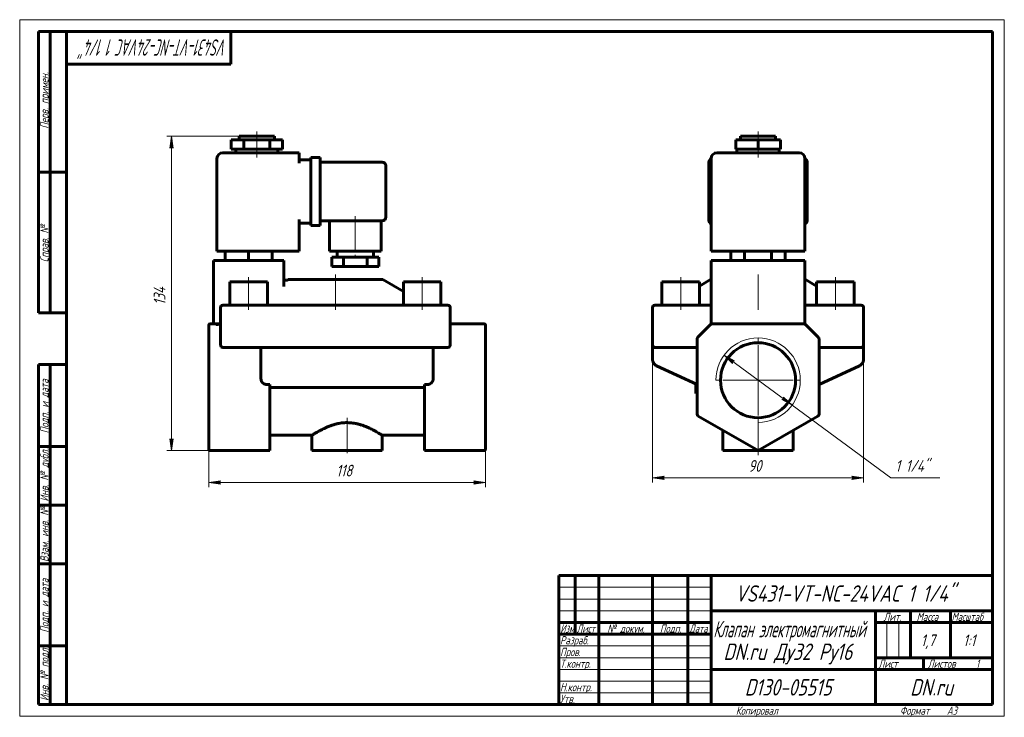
# Model space of a CAD drawing. Header units: millimetres. Extents: x 0 to 420, y 0 to 297.
import ezdxf

# ---------------------------------------------------------------- set-up
doc = ezdxf.new("R2010")
doc.units = ezdxf.units.MM
for name, pattern in [('K5LT_AXLED', [19.5, 15, -1.5, 1.5, -1.5]), ('K5LT_BASIC', [0]), ('K5LT_THIN', [0])]:
    doc.linetypes.add(name, pattern=pattern)
doc.layers.add('Системный слой', color=7, linetype='Continuous')
doc.layers.add('Системный слой (1)', color=251, linetype='Continuous', true_color=0x6c6c6c)
doc.styles.add('KDIMTEXTSTYLE', font='GOST_AU.SHX', dxfattribs={"width": 0.96, "oblique": 15, "height": 5})
doc.styles.add('KTEXTSTYLE', font='GOST_AU.SHX', dxfattribs={"width": 0.96, "height": 5})
doc.dimstyles.new('KDIMSTYLE (1.00)', dxfattribs={"dimtxt": 5, "dimasz": 1, "dimexe": 2, "dimexo": 0, "dimgap": 1, "dimtad": 1, "dimtxsty": 'KDIMTEXTSTYLE', "dimsah": 1, "dimcen": 0, "dimdle": 1, "dimadec": 0, "dimazin": 0, "dimtfac": 0.667, "dimtmove": 0, "dimatfit": 3, "dimfxl": 1, "dimtvp": 1, "dimtolj": 1, "dimtzin": 0, "dimarcsym": 0})

# ---------------------------------------------------------------- blocks, each defined once
blk = doc.blocks.new('U0')
at = {"layer": 'Системный слой (1)', "color": 150, "linetype": 'K5LT_BASIC', "lineweight": 60, "true_color": 0x0080ff}
for q in [(340.96, 141.42), (358.23, 149.48), (358.23, 149.48)]:
    blk.add_line((358.23, 149.48), q, dxfattribs=at)
blk = doc.blocks.new('D0')
at = {"layer": 'Системный слой (1)'}
for points in [[(274.46, 101.68), (274.96, 102.33), (269.96, 101.68), (274.96, 101.02)], [(359.96, 101.68), (354.96, 102.33), (355.46, 101.68), (354.96, 101.02)]]:
    blk.add_hatch(color=7, dxfattribs=at).paths.add_polyline_path(points)
at = {"layer": 'Системный слой (1)', "color": 7, "linetype": 'K5LT_THIN', "lineweight": 18}
for p, q in [((269.96, 164.19), (269.96, 99.68)), ((359.96, 166.3), (359.96, 99.68)), ((269.96, 101.68), (274.96, 102.33)), ((274.96, 101.02), (269.96, 101.68)), ((274.96, 102.33), (274.46, 101.68)), ((274.46, 101.68), (274.96, 101.02)), ((355.46, 101.68), (354.96, 102.33)), ((354.96, 102.33), (359.96, 101.68)), ((359.96, 101.68), (354.96, 101.02)), ((354.96, 101.02), (355.46, 101.68))]:
    blk.add_line(p, q, dxfattribs=at)
blk.add_wipeout([(310.87, 102.68), (310.87, 110.06), (318.72, 110.06), (318.72, 102.68)]).dxf.layer = 'Системный слой (1)'
blk.add_line((269.96, 101.68), (359.96, 101.68), dxfattribs=at)
at = {"layer": 'Системный слой (1)', "color": 7, "insert": (310.87, 109.26), "char_height": 5, "attachment_point": 1, "style": 'KTEXTSTYLE'}
blk.add_mtext('\\H5.0;\\W1.000;\\Q15;\\Q15;\\W0.965;90', dxfattribs=at)
blk = doc.blocks.new('KDIMARROW_01')
at = {"layer": 'Системный слой'}
blk.add_hatch(color=0, dxfattribs=at).paths.add_polyline_path([(-5, -0.66), (0, 0), (-5, 0.66), (-4.5, 0)])
at = {"layer": 'Системный слой', "color": 0, "linetype": 'K5LT_THIN', "lineweight": 18}
for p, q in [((-4.5, 0), (-5, 0.66)), ((-5, 0.66), (0, 0)), ((0, 0), (-5, -0.66)), ((-5, -0.66), (-4.5, 0))]:
    blk.add_line(p, q, dxfattribs=at)
at = {"layer": 'Системный слой (1)', "color": 0, "linetype": 'K5LT_THIN', "lineweight": 18}
blk.add_line((80.65, 143.3), (79.65, 143.3), dxfattribs=at)
blk = doc.blocks.new('D1')
at = {"layer": 'Системный слой (1)'}
for points in [[(304.88, 151.53), (300.46, 153.97), (304.1, 150.47), (304.08, 151.3)], [(329.46, 132.64), (325.82, 136.13), (325.83, 135.3), (325.04, 135.07)]]:
    blk.add_hatch(color=7, dxfattribs=at).paths.add_polyline_path(points)
at = {"layer": 'Системный слой (1)', "color": 7, "linetype": 'K5LT_THIN', "lineweight": 18}
for p, q in [((300.46, 153.97), (304.88, 151.53)), ((304.1, 150.47), (300.46, 153.97)), ((300.46, 153.97), (329.46, 132.64)), ((304.88, 151.53), (304.08, 151.3)), ((304.08, 151.3), (304.1, 150.47)), ((325.04, 135.07), (325.83, 135.3)), ((329.46, 132.64), (325.04, 135.07)), ((325.83, 135.3), (325.82, 136.13)), ((325.82, 136.13), (329.46, 132.64))]:
    blk.add_line(p, q, dxfattribs=at)
blk.add_wipeout([(373.55, 102.68), (373.55, 110.06), (389.78, 110.06), (389.78, 102.68)]).dxf.layer = 'Системный слой (1)'
for p, q in [((329.46, 132.64), (371.55, 101.68)), ((371.55, 101.68), (392.45, 101.68))]:
    blk.add_line(p, q, dxfattribs=at)
at = {"layer": 'Системный слой (1)', "color": 7, "insert": (373.55, 109.26), "char_height": 5, "attachment_point": 1, "style": 'KTEXTSTYLE'}
blk.add_mtext('\\H5.0;\\W1.000;\\Q15;\\Q15;\\W0.965;1 1/4"', dxfattribs=at)
blk = doc.blocks.new('U1')
at = {"layer": 'Системный слой (1)', "color": 30, "linetype": 'K5LT_AXLED', "lineweight": 18, "true_color": 0xff8000}
for q in [(314.96, 161.3), (296.96, 143.3), (332.96, 143.3), (314.96, 125.3)]:
    blk.add_line((314.96, 143.3), q, dxfattribs=at)
blk = doc.blocks.new('U2')
at = {"layer": 'Системный слой (1)', "color": 150, "linetype": 'K5LT_BASIC', "lineweight": 60, "true_color": 0x0080ff}
for p, q in [((106.65, 119.8), (124.65, 119.8)), ((154.65, 119.8), (172.65, 119.8))]:
    blk.add_line(p, q, dxfattribs=at)
blk = doc.blocks.new('D2')
at = {"layer": 'Системный слой (1)'}
for points in [[(80.65, 99.68), (85.65, 100.33), (85.15, 99.68), (85.65, 99.02)], [(193.65, 99.02), (198.65, 99.68), (193.65, 100.33), (194.15, 99.68)]]:
    blk.add_hatch(color=7, dxfattribs=at).paths.add_polyline_path(points)
at = {"layer": 'Системный слой (1)', "color": 7, "linetype": 'K5LT_THIN', "lineweight": 18}
for p, q in [((80.65, 143.3), (80.65, 97.68)), ((198.65, 141.89), (198.65, 97.68)), ((80.65, 99.68), (85.65, 100.33)), ((85.65, 99.02), (80.65, 99.68)), ((85.65, 100.33), (85.15, 99.68)), ((85.15, 99.68), (85.65, 99.02)), ((194.15, 99.68), (193.65, 100.33)), ((193.65, 100.33), (198.65, 99.68)), ((198.65, 99.68), (193.65, 99.02)), ((193.65, 99.02), (194.15, 99.68))]:
    blk.add_line(p, q, dxfattribs=at)
blk.add_wipeout([(135.04, 100.68), (135.04, 108.06), (143.9, 108.06), (143.9, 100.68)]).dxf.layer = 'Системный слой (1)'
blk.add_line((198.65, 99.68), (80.65, 99.68), dxfattribs=at)
at = {"layer": 'Системный слой (1)', "color": 7, "insert": (135.04, 107.26), "char_height": 5, "attachment_point": 1, "style": 'KTEXTSTYLE'}
blk.add_mtext('\\H5.0;\\W1.000;\\Q15;\\Q15;\\W0.965;118', dxfattribs=at)
blk = doc.blocks.new('D3')
at = {"layer": 'Системный слой (1)'}
for points in [[(65.42, 242.3), (64.76, 247.3), (64.1, 242.3), (64.76, 242.8)], [(64.76, 113.3), (65.42, 118.3), (64.76, 117.8), (64.1, 118.3)]]:
    blk.add_hatch(color=7, dxfattribs=at).paths.add_polyline_path(points)
at = {"layer": 'Системный слой (1)', "color": 7, "linetype": 'K5LT_THIN', "lineweight": 18}
for p, q in [((93.65, 247.3), (62.76, 247.3)), ((64.1, 242.3), (64.76, 247.3)), ((64.76, 247.3), (65.42, 242.3)), ((64.76, 242.8), (64.1, 242.3)), ((65.42, 242.3), (64.76, 242.8)), ((64.76, 113.3), (64.1, 118.3)), ((64.1, 118.3), (64.76, 117.8)), ((64.76, 117.8), (65.42, 118.3)), ((65.42, 118.3), (64.76, 113.3)), ((81.15, 113.3), (62.76, 113.3))]:
    blk.add_line(p, q, dxfattribs=at)
blk.add_wipeout([(63.76, 175.36), (56.38, 175.36), (56.38, 184.85), (63.76, 184.85)]).dxf.layer = 'Системный слой (1)'
blk.add_line((64.76, 113.3), (64.76, 247.3), dxfattribs=at)
at = {"layer": 'Системный слой (1)', "color": 7, "insert": (57.17, 175.36), "char_height": 5, "attachment_point": 1, "rotation": 90, "style": 'KTEXTSTYLE'}
blk.add_mtext('\\H5.0;\\W1.000;\\Q15;\\Q15;\\W0.965;134', dxfattribs=at)
blk = doc.blocks.new('U3')
at = {"color": 7, "linetype": 'K5LT_THIN', "lineweight": 18}
for p, q in [((0, 0), (0, 297)), ((0, 297), (420, 297)), ((420, 297), (420, 0)), ((230, 55), (295, 55)), ((230, 50), (295, 50)), ((230, 45), (295, 45)), ((369.96, 25), (369.96, 40)), ((374.98, 25), (374.98, 40)), ((230, 30), (295, 30)), ((230, 25), (295, 25)), ((230, 20), (295, 20)), ((230, 15), (295, 15)), ((230, 10), (295, 10)), ((420, 0), (0, 0))]:
    blk.add_line(p, q, dxfattribs=at)
at = {"color": 150, "linetype": 'K5LT_BASIC', "lineweight": 60, "true_color": 0x0080ff}
for p, q in [((8, 172), (8, 292)), ((20, 292), (8, 292)), ((13, 172), (13, 292)), ((20, 5), (20, 292)), ((20, 292), (415, 292)), ((90, 292), (90, 278)), ((415, 292), (415, 5)), ((90, 278), (20, 278)), ((20, 232), (8, 232)), ((20, 172), (8, 172)), ((8, 5), (8, 150)), ((20, 150), (8, 150)), ((13, 5), (13, 150)), ((20, 115), (8, 115)), ((20, 90), (8, 90)), ((20, 65), (8, 65)), ((230, 60), (415, 60)), ((230, 5), (230, 60)), ((237, 35), (237, 60)), ((247, 5), (247, 60)), ((270, 5), (270, 60)), ((285, 5), (285, 60)), ((295, 5), (295, 60)), ((295, 45), (415, 45)), ((365, 5), (365, 45)), ((380, 25), (380, 45)), ((397, 25), (397, 45)), ((230, 40), (295, 40)), ((365, 40), (380, 40)), ((380, 40), (415, 40)), ((230, 35), (295, 35)), ((20, 30), (8, 30)), ((365, 25), (415, 25)), ((385.57, 20), (385.57, 25)), ((295, 20), (365, 20)), ((365, 20), (415, 20)), ((20, 5), (8, 5)), ((415, 5), (20, 5))]:
    blk.add_line(p, q, dxfattribs=at)
at = {"color": 7, "attachment_point": 1, "style": 'KTEXTSTYLE'}
for s, insert, char_height, rotation in [('\\H5.0;\\W1.000;\\Q15;\\Q15;\\W0.639;\\H7.00;VS431-VT-NC-24VAC 1 1/4"', (88.57, 281.64), 7, 180), ('\\H5.0;\\W1.000;\\Q15;\\Q15;\\W0.965;\\H3.50;Перв. примен.', (8.82, 250.52), 3.5, 90), ('\\H5.0;\\W1.000;\\Q15;\\Q15;\\W0.965;\\H3.50;Справ. №', (8.82, 193.63), 3.5, 90), ('\\H5.0;\\W1.000;\\Q15;\\Q15;\\W0.965;\\H3.50;Подп. и дата', (8.82, 120.66), 3.5, 90), ('\\H5.0;\\W1.000;\\Q15;\\Q15;\\W0.965;\\H3.50;Инв. № дубл.', (8.82, 91.57), 3.5, 90), ('\\H5.0;\\W1.000;\\Q15;\\Q15;\\W0.965;\\H3.50;Взам. инв. №', (8.82, 65.8), 3.5, 90), ('\\H5.0;\\W1.000;\\Q15;\\Q15;\\W0.965;\\H3.50;Подп. и дата', (8.82, 35.66), 3.5, 90), ('\\H5.0;\\W1.000;\\Q15;\\Q15;\\W0.965;\\H3.50;Инв. № подл.', (8.82, 6.57), 3.5, 90)]:
    blk.add_mtext(s, dxfattribs=dict(at, insert=insert, char_height=char_height, rotation=rotation))
for s, insert, char_height in [('\\H5.0;\\W1.000;\\Q15;\\Q15;\\W0.965;\\H7.00;VS431-VT-NC-24VAC 1 1/4"', (305.2, 55.86), 7), ('\\H5.0;\\W1.000;\\Q15;\\Q15;\\W0.965;\\H3.50;Лит.', (368.47, 44.18), 3.5), ('\\H5.0;\\W1.000;\\Q15;\\Q15;\\W0.965;\\H3.50;Масса', (382.58, 44.18), 3.5), ('\\H5.0;\\W1.000;\\Q15;\\Q15;\\W0.930;\\H3.50;Масштаб', (397.52, 44.18), 3.5), ('\\H5.0;\\W1.000;\\Q15;\\Q15;\\W0.784;\\H3.50;Изм.', (230.62, 39.18), 3.5), ('\\H5.0;\\W1.000;\\Q15;\\Q15;\\W0.799;\\H3.50;Лист', (237.61, 39.18), 3.5), ('\\H5.0;\\W1.000;\\Q15;\\Q15;\\W0.965;\\H3.50;№ докум.', (250.63, 39.18), 3.5), ('\\H5.0;\\W1.000;\\Q15;\\Q15;\\W0.965;\\H3.50;Подп.', (273.1, 39.18), 3.5), ('\\H5.0;\\W1.000;\\Q15;\\Q15;\\W0.799;\\H3.50;Дата', (285.61, 39.18), 3.5), ('\\H5.0;\\W1.000;\\Q15;\\Q15;\\W0.672;\\H7.00;Клапан электромагнитный', (295.88, 40.69), 7), ('\\H5.0;\\W1.000;\\Q15;\\Q15;\\W0.965;\\H3.50;Разраб.', (230.5, 34.18), 3.5), ('\\H5.0;\\W1.000;\\Q15;\\Q15;\\W0.965;1,7', (384.42, 34.9), 5), ('\\H5.0;\\W1.000;\\Q15;\\Q15;\\W0.965;{\\c16711680;1:1}', (402.44, 34.9), 5), ('\\H5.0;\\W1.000;\\Q15;\\Q15;\\W0.965;\\H7.00;DN.ru Ду32 Ру16', (300.2, 31.02), 7), ('\\H5.0;\\W1.000;\\Q15;\\Q15;\\W0.965;\\H3.50;Пров.', (230.5, 29.18), 3.5), ('\\H5.0;\\W1.000;\\Q15;\\Q15;\\W0.965;\\H3.50;Т.контр.', (230.5, 24.18), 3.5), ('\\H5.0;\\W1.000;\\Q15;\\Q15;\\W0.965;\\H3.50;Лист', (366.32, 24.18), 3.5), ('\\H5.0;\\W1.000;\\Q15;\\Q15;\\W0.965;\\H3.50;Листов', (387.36, 24.18), 3.5), ('\\H5.0;\\W1.000;\\Q15;\\Q15;\\W0.965;\\H3.50;1', (407.91, 24.18), 3.5), ('\\H5.0;\\W1.000;\\Q15;\\Q15;\\W0.965;\\H3.50;Н.контр.', (230.5, 14.18), 3.5), ('\\H5.0;\\W1.000;\\Q15;\\Q15;\\W0.965;\\H7.00;D130-05515', (309.28, 15.86), 7), ('\\H5.0;\\W1.000;\\Q15;\\Q15;\\W0.965;\\H7.00;DN.ru', (379.84, 15.86), 7), ('\\H5.0;\\W1.000;\\Q15;\\Q15;\\W0.965;\\H3.50;Утв.', (230.5, 9.18), 3.5), ('\\H5.0;\\W1.000;\\Q15;\\Q15;\\W0.965;\\H3.50;Копировал', (305.5, 4.18), 3.5), ('\\H5.0;\\W1.000;\\Q15;\\Q15;\\W0.965;\\H3.50;Формат', (375.5, 4.18), 3.5), ('\\H5.0;\\W1.000;\\Q15;\\Q15;\\W0.965;\\H3.50;A3', (395.5, 4.18), 3.5)]:
    blk.add_mtext(s, dxfattribs=dict(at, insert=insert, char_height=char_height))

msp = doc.modelspace()

# ---------------------------------------------------------------- linework, layer by layer
at = {"layer": 'Системный слой (1)', "color": 30, "linetype": 'K5LT_AXLED', "lineweight": 18, "true_color": 0xff8000}
for p, q in [((101.154, 243.801), (101.154, 249.301)), ((314.958, 243.801), (314.958, 249.301)), ((101.154, 238.301), (101.154, 243.801)), ((314.958, 238.301), (314.958, 243.801)), ((143.154, 213.301), (143.154, 193.801)), ((97.654, 173.301), (97.654, 187.301)), ((134.654, 173.301), (134.654, 188.301)), ((171.654, 173.301), (171.654, 187.301)), ((281.958, 173.301), (281.958, 187.301)), ((314.958, 173.301), (314.958, 188.301)), ((347.958, 173.301), (347.958, 187.301))]:
    msp.add_line(p, q, dxfattribs=at)
at = {"layer": 'Системный слой (1)', "color": 150, "linetype": 'K5LT_BASIC', "lineweight": 60, "true_color": 0x0080ff}
for p, q in [((90.154, 241.801), (90.154, 245.801)), ((90.154, 245.801), (95.654, 245.801)), ((93.654, 245.801), (93.654, 247.301)), ((93.654, 247.301), (108.654, 247.301)), ((95.654, 245.801), (106.654, 245.801)), ((95.654, 241.801), (95.654, 245.801)), ((106.654, 241.801), (106.654, 245.801)), ((106.654, 245.801), (112.154, 245.801)), ((108.654, 245.801), (108.654, 247.301)), ((112.154, 241.801), (112.154, 245.801)), ((305.432, 245.801), (314.958, 245.801)), ((305.432, 241.801), (305.432, 245.801)), ((307.458, 245.801), (307.458, 247.301)), ((307.458, 247.301), (322.458, 247.301)), ((314.958, 241.801), (314.958, 245.801)), ((314.958, 245.801), (324.484, 245.801)), ((322.458, 245.801), (322.458, 247.301)), ((324.484, 241.801), (324.484, 245.801)), ((119.154, 240.301), (86.654, 240.301)), ((90.154, 241.801), (95.654, 241.801)), ((92.154, 240.301), (92.154, 241.801)), ((95.654, 241.801), (106.654, 241.801)), ((106.654, 241.801), (112.154, 241.801)), ((110.154, 240.301), (110.154, 241.801)), ((119.154, 240.301), (119.154, 237.801)), ((332.458, 240.301), (297.458, 240.301)), ((305.432, 241.801), (314.958, 241.801)), ((305.958, 240.301), (305.958, 241.801)), ((314.958, 241.801), (324.484, 241.801)), ((323.958, 240.301), (323.958, 241.801)), ((84.154, 198.301), (84.154, 237.801)), ((119.154, 235.801), (119.154, 237.801)), ((119.154, 237.301), (124.154, 237.301)), ((124.154, 238.301), (128.154, 238.301)), ((124.154, 235.801), (124.154, 238.301)), ((124.154, 235.801), (124.154, 211.801)), ((128.154, 238.301), (128.154, 235.801)), ((128.154, 236.301), (154.654, 236.301)), ((128.154, 235.801), (128.154, 211.801)), ((293.958, 211.801), (293.958, 235.801)), ((294.958, 198.301), (294.958, 237.801)), ((334.958, 198.301), (334.958, 237.801)), ((335.958, 235.801), (335.958, 211.801)), ((156.154, 234.801), (156.154, 212.801)), ((119.154, 198.301), (119.154, 211.801)), ((119.154, 210.301), (124.154, 210.301)), ((124.154, 209.301), (124.154, 211.801)), ((128.154, 211.801), (128.154, 209.301)), ((128.154, 211.301), (154.654, 211.301)), ((132.154, 211.301), (132.154, 198.301)), ((154.154, 211.301), (154.154, 198.301)), ((124.154, 209.301), (128.154, 209.301)), ((86.654, 198.301), (84.154, 198.301)), ((86.654, 198.301), (119.154, 198.301)), ((87.654, 198.301), (87.654, 194.301)), ((97.654, 198.301), (97.654, 194.301)), ((107.654, 198.301), (107.654, 194.301)), ((154.154, 198.301), (132.154, 198.301)), ((135.404, 198.301), (135.404, 195.801)), ((150.904, 198.301), (150.904, 195.801)), ((297.458, 198.301), (294.958, 198.301)), ((297.458, 198.301), (332.458, 198.301)), ((303.411, 198.301), (303.411, 194.301)), ((309.184, 198.301), (309.184, 194.301)), ((320.731, 198.301), (320.731, 194.301)), ((326.505, 198.301), (326.505, 194.301)), ((334.958, 198.301), (332.458, 198.301)), ((82.654, 194.301), (82.654, 167.301)), ((82.654, 194.301), (85.154, 194.301)), ((110.154, 194.301), (85.154, 194.301)), ((110.154, 194.301), (112.654, 194.301)), ((112.654, 194.301), (112.654, 183.22)), ((133.154, 195.801), (133.154, 191.801)), ((138.154, 195.801), (133.154, 195.801)), ((138.154, 195.801), (138.154, 191.801)), ((148.154, 195.801), (138.154, 195.801)), ((153.154, 195.801), (148.154, 195.801)), ((148.154, 195.801), (148.154, 191.801)), ((153.154, 195.801), (153.154, 191.801)), ((294.958, 194.301), (294.958, 167.301)), ((294.958, 194.301), (297.458, 194.301)), ((332.458, 194.301), (297.458, 194.301)), ((332.458, 194.301), (334.958, 194.301)), ((334.958, 194.301), (334.958, 167.301)), ((138.154, 191.801), (133.154, 191.801)), ((148.154, 191.801), (138.154, 191.801)), ((153.154, 191.801), (148.154, 191.801)), ((89.654, 185.301), (105.654, 185.301)), ((89.654, 175.301), (89.654, 185.301)), ((105.654, 175.301), (105.654, 185.301)), ((112.654, 186.878), (112.654, 186.85)), ((114.422, 186.167), (114.154, 186.012)), ((154.386, 186.301), (114.922, 186.301)), ((154.886, 186.167), (163.654, 181.104)), ((163.654, 185.301), (179.654, 185.301)), ((163.654, 175.301), (163.654, 185.301)), ((179.654, 175.301), (179.654, 185.301)), ((273.958, 175.301), (273.958, 185.301)), ((273.958, 185.301), (289.958, 185.301)), ((294.726, 186.167), (289.958, 183.414)), ((289.958, 175.301), (289.958, 185.301)), ((335.19, 186.167), (339.958, 183.414)), ((339.958, 185.301), (355.958, 185.301)), ((339.958, 175.301), (339.958, 185.301)), ((355.958, 175.301), (355.958, 185.301)), ((85.654, 174.301), (85.654, 158.301)), ((86.654, 175.301), (88.654, 175.301)), ((180.654, 175.301), (88.654, 175.301)), ((180.654, 175.301), (182.654, 175.301)), ((183.654, 158.301), (183.654, 174.301)), ((269.958, 174.301), (269.958, 158.301)), ((270.958, 175.301), (272.958, 175.301)), ((272.958, 175.301), (294.958, 175.301)), ((334.958, 175.301), (356.958, 175.301)), ((356.958, 175.301), (358.958, 175.301)), ((359.958, 174.301), (359.958, 158.301)), ((80.654, 166.654), (80.654, 166.801)), ((80.654, 161.24), (80.654, 166.654)), ((83.776, 167.301), (81.154, 167.301)), ((85.154, 167.301), (83.776, 167.301)), ((85.154, 167.301), (85.654, 167.301)), ((183.654, 167.301), (198.154, 167.301)), ((198.654, 166.801), (198.654, 166.654)), ((198.654, 161.24), (198.654, 166.654)), ((294.665, 167.008), (289.251, 161.593)), ((294.958, 167.301), (294.665, 167.008)), ((294.958, 167.301), (295.372, 167.301)), ((334.544, 167.301), (295.372, 167.301)), ((334.958, 167.301), (334.544, 167.301)), ((334.958, 167.301), (335.251, 167.008)), ((340.665, 161.593), (335.251, 167.008)), ((80.654, 160.886), (80.654, 161.24)), ((80.654, 128.889), (80.654, 160.886)), ((198.654, 161.24), (198.654, 160.886)), ((198.654, 128.889), (198.654, 160.886)), ((288.958, 160.886), (288.958, 128.889)), ((340.958, 128.889), (340.958, 160.886)), ((88.654, 157.301), (86.654, 157.301)), ((88.654, 157.301), (130.22, 157.301)), ((102.925, 157.301), (102.925, 143.926)), ((130.22, 157.301), (139.654, 157.301)), ((139.654, 157.301), (149.088, 157.301)), ((149.088, 157.301), (180.654, 157.301)), ((176.382, 157.301), (176.382, 143.926)), ((182.654, 157.301), (180.654, 157.301)), ((269.958, 158.301), (269.958, 157.301)), ((269.958, 158.301), (269.958, 157.423)), ((269.958, 157.544), (269.958, 157.845)), ((270.958, 157.301), (269.958, 157.301)), ((269.958, 157.301), (269.958, 152.196)), ((269.958, 157.301), (269.958, 157.301)), ((272.958, 157.301), (270.958, 157.301)), ((272.958, 157.301), (288.958, 157.301)), ((340.958, 157.301), (356.958, 157.301)), ((358.958, 157.301), (356.958, 157.301)), ((358.958, 157.301), (359.958, 157.301)), ((359.958, 158.301), (359.958, 157.301)), ((359.958, 158.301), (359.958, 157.423)), ((359.958, 157.543), (359.958, 157.546)), ((359.958, 157.301), (359.958, 157.301)), ((359.958, 157.301), (359.958, 152.196)), ((288.958, 141.425), (271.69, 149.477)), ((271.69, 149.477), (288.958, 141.425)), ((358.226, 149.477), (340.958, 141.425)), ((105.708, 141.425), (106.654, 141.425)), ((106.654, 128.889), (106.654, 141.425)), ((106.654, 140.161), (172.654, 140.161)), ((172.654, 128.889), (172.654, 141.425)), ((173.6, 141.425), (172.654, 141.425)), ((288.958, 141.425), (288.385, 141.692)), ((288.537, 141.621), (288.458, 141.621)), ((288.458, 139.621), (288.458, 141.621)), ((288.958, 139.621), (288.458, 139.621)), ((288.458, 137.621), (288.458, 139.621)), ((340.958, 141.425), (341.531, 141.692)), ((288.958, 137.621), (288.458, 137.621)), ((80.654, 128.456), (80.654, 128.889)), ((80.654, 113.878), (80.654, 128.456)), ((106.654, 128.889), (106.654, 128.023)), ((106.654, 113.301), (106.654, 128.023)), ((172.654, 128.023), (172.654, 128.889)), ((172.654, 113.301), (172.654, 128.023)), ((198.654, 128.889), (198.654, 128.456)), ((198.654, 113.878), (198.654, 128.456)), ((289.458, 128.023), (314.958, 113.301)), ((314.958, 113.301), (340.458, 128.023)), ((299.958, 121.961), (299.958, 113.301)), ((329.958, 121.961), (329.958, 113.301)), ((124.654, 119.801), (124.654, 113.301)), ((154.654, 119.801), (154.654, 113.301)), ((314.958, 113.301), (314.958, 113.878)), ((106.654, 113.301), (81.154, 113.301)), ((154.654, 113.301), (124.654, 113.301)), ((172.654, 113.301), (198.154, 113.301)), ((329.958, 113.301), (299.958, 113.301))]:
    msp.add_line(p, q, dxfattribs=at)
msp.add_circle((314.958, 143.301), 16, dxfattribs=at)
for centre, radius, start, end in [((86.654, 237.801), 2.5, 90, 180), ((297.458, 237.801), 2.5, 90, 180), ((332.458, 237.801), 2.5, 0, 90), ((154.654, 234.801), 1.5, 0, 90), ((296.458, 235.801), 2.5, 126.8699, 180), ((333.458, 235.801), 2.5, 0, 53.1301), ((154.654, 212.801), 1.5, 270, 0), ((296.458, 211.801), 2.5, 180, 233.1301), ((333.458, 211.801), 2.5, 306.8699, 0), ((114.922, 185.301), 1, 90, 120), ((154.386, 185.301), 1, 60, 90), ((295.226, 185.301), 1, 105.54227, 120), ((334.69, 185.301), 1, 60, 74.45773), ((86.654, 174.301), 1, 90, 180), ((182.654, 174.301), 1, 0, 90), ((270.958, 174.301), 1, 90, 180), ((358.958, 174.301), 1, 0, 90), ((81.154, 166.801), 0.5, 90, 180), ((198.154, 166.801), 0.5, 0, 90), ((295.372, 166.301), 1, 90, 135), ((334.544, 166.301), 1, 45, 90), ((289.958, 160.886), 1, 135, 180), ((339.958, 160.886), 1, 0, 45), ((86.654, 158.301), 1, 180, 270), ((182.654, 158.301), 1, 270, 0), ((270.958, 158.301), 1, 180, 270), ((358.958, 158.301), 1, 270, 0), ((289.958, 128.889), 1, 180, 240), ((339.958, 128.889), 1, 300, 0)]:
    msp.add_arc(centre, radius, start, end, dxfattribs=at)
at = {"layer": 'Системный слой (1)', "color": 7, "linetype": 'K5LT_THIN', "lineweight": 18}
msp.add_arc((314.958, 143.301), 18, 270, 180, dxfattribs=at)
at = {"layer": 'Системный слой (1)', "color": 150, "linetype": 'K5LT_BASIC', "lineweight": 60, "true_color": 0x0080ff}
for points, knots in [([(114.154, 186.012), (114.117, 185.991), (114.078, 185.971), (113.998, 185.938), (113.957, 185.924), (113.87, 185.901), (113.825, 185.892), (113.734, 185.88), (113.687, 185.877), (113.592, 185.879), (113.545, 185.883), (113.449, 185.898), (113.401, 185.909), (113.308, 185.938), (113.262, 185.957), (113.173, 186), (113.13, 186.025), (113.048, 186.081), (113.009, 186.112), (112.937, 186.179), (112.903, 186.216), (112.842, 186.292), (112.814, 186.332), (112.766, 186.416), (112.745, 186.459), (112.71, 186.544), (112.696, 186.586), (112.683, 186.638), (112.681, 186.648), (112.676, 186.666), (112.674, 186.675), (112.669, 186.703), (112.666, 186.721), (112.658, 186.776), (112.655, 186.813), (112.654, 186.859), (112.654, 186.869), (112.654, 186.878)], [0, 0, 0, 0, 1.5981722, 1.5981722, 3.2349517, 3.2349517, 4.9235099, 4.9235099, 6.6695399, 6.6695399, 8.4524994, 8.4524994, 10.2646061, 10.2646061, 12.104182, 12.104182, 13.9477131, 13.9477131, 15.7916606, 15.7916606, 17.6305382, 17.6305382, 19.4397469, 19.4397469, 21.2216982, 21.2216982, 22.8684434, 22.8684434, 23.2266815, 23.2266815, 23.5738728, 23.5738728, 24.2682554, 24.2682554, 25.6514987, 25.6514987, 25.9953228, 25.9953228, 25.9953228, 25.9953228]), ([(294.953, 180.32), (294.953, 180.321), (294.953, 180.321), (294.954, 180.324), (294.954, 180.326), (294.955, 180.331), (294.956, 180.335), (294.957, 180.343), (294.957, 180.348), (294.958, 180.359), (294.958, 180.365), (294.958, 180.372)], [0, 0, 0, 0, 0.6, 0.6, 1.2, 1.2, 1.8, 1.8, 2.4, 2.4, 3, 3, 3, 3]), ([(334.963, 180.32), (334.963, 180.321), (334.963, 180.321), (334.962, 180.324), (334.961, 180.326), (334.961, 180.331), (334.96, 180.335), (334.959, 180.343), (334.959, 180.348), (334.958, 180.359), (334.958, 180.365), (334.958, 180.372)], [0, 0, 0, 0, 0.6, 0.6, 1.2, 1.2, 1.8, 1.8, 2.4, 2.4, 3, 3, 3, 3]), ([(85.154, 167.301), (85.086, 167.301), (84.953, 167.204), (84.748, 167.151), (84.55, 167.095), (84.353, 167.056), (84.157, 167.028), (83.966, 167.011), (83.838, 167.008), (83.776, 167.008)], [0, 0, 0, 0, 0.1939658, 0.3621132, 0.5072319, 0.6455575, 0.77709, 0.8920433, 1, 1, 1, 1]), ([(271.69, 149.477), (271.689, 149.477), (271.687, 149.478), (271.676, 149.483), (271.667, 149.487), (271.645, 149.498), (271.633, 149.504), (271.595, 149.523), (271.57, 149.536), (271.496, 149.575), (271.447, 149.603), (271.303, 149.691), (271.211, 149.754), (271.016, 149.905), (270.914, 149.995), (270.724, 150.189), (270.635, 150.292), (270.471, 150.512), (270.397, 150.628), (270.264, 150.868), (270.206, 150.993), (270.108, 151.249), (270.068, 151.379), (270.006, 151.644), (269.984, 151.778), (269.963, 152.003), (269.958, 152.095), (269.958, 152.189), (269.958, 152.193), (269.958, 152.196)], [0.0088847, 0.0088847, 0.0088847, 0.0088847, 0.0355387, 0.0355387, 0.2083231, 0.2083231, 0.4433002, 0.4433002, 0.9132544, 0.9132544, 1.8531628, 1.8531628, 3.7240951, 3.7240951, 5.9838593, 5.9838593, 8.2687962, 8.2687962, 10.5667167, 10.5667167, 12.8650123, 12.8650123, 15.1509182, 15.1509182, 17.4117896, 17.4117896, 18.9435309, 18.9435309, 18.99666, 18.99666, 18.99666, 18.99666]), ([(358.226, 149.477), (358.227, 149.477), (358.229, 149.478), (358.239, 149.483), (358.248, 149.487), (358.27, 149.498), (358.283, 149.504), (358.32, 149.523), (358.345, 149.536), (358.42, 149.575), (358.469, 149.603), (358.613, 149.691), (358.705, 149.754), (358.9, 149.905), (359.001, 149.995), (359.192, 150.189), (359.281, 150.292), (359.444, 150.512), (359.519, 150.628), (359.652, 150.868), (359.71, 150.993), (359.808, 151.249), (359.848, 151.379), (359.91, 151.644), (359.932, 151.778), (359.953, 152.003), (359.957, 152.095), (359.958, 152.189), (359.958, 152.193), (359.958, 152.196)], [0.0088847, 0.0088847, 0.0088847, 0.0088847, 0.0355387, 0.0355387, 0.2083231, 0.2083231, 0.4433002, 0.4433002, 0.9132544, 0.9132544, 1.8531628, 1.8531628, 3.7240951, 3.7240951, 5.9838593, 5.9838593, 8.2687962, 8.2687962, 10.5667167, 10.5667167, 12.8650123, 12.8650123, 15.1509182, 15.1509182, 17.4117896, 17.4117896, 18.9435309, 18.9435309, 18.99666, 18.99666, 18.99666, 18.99666]), ([(271.69, 149.477), (271.69, 149.477), (271.69, 149.477), (271.69, 149.477), (271.69, 149.477), (271.69, 149.477), (271.69, 149.477), (271.689, 149.477), (271.689, 149.477), (271.688, 149.478), (271.688, 149.478), (271.686, 149.478), (271.686, 149.479), (271.683, 149.48), (271.681, 149.481), (271.676, 149.483), (271.673, 149.485), (271.664, 149.489), (271.659, 149.491), (271.643, 149.499), (271.633, 149.504), (271.604, 149.518), (271.586, 149.528), (271.549, 149.547), (271.531, 149.556), (271.495, 149.576), (271.477, 149.586), (271.445, 149.605), (271.431, 149.613), (271.417, 149.622)], [0.0014077, 0.0014077, 0.0014077, 0.0014077, 0.0040909, 0.0040909, 0.0095896, 0.0095896, 0.0205869, 0.0205869, 0.0425815, 0.0425815, 0.0865707, 0.0865707, 0.1731414, 0.1731414, 0.3448751, 0.3448751, 0.6411881, 0.6411881, 1.1852306, 1.1852306, 2.1761406, 2.1761406, 3.9635796, 3.9635796, 5.7635796, 5.7635796, 7.5635796, 7.5635796, 9, 9, 9, 9]), ([(358.226, 149.477), (358.226, 149.477), (358.226, 149.477), (358.226, 149.477), (358.226, 149.477), (358.226, 149.477), (358.226, 149.477), (358.227, 149.477), (358.227, 149.477), (358.227, 149.478), (358.228, 149.478), (358.229, 149.478), (358.23, 149.479), (358.233, 149.48), (358.235, 149.481), (358.239, 149.483), (358.243, 149.485), (358.251, 149.489), (358.257, 149.491), (358.273, 149.499), (358.283, 149.504), (358.311, 149.518), (358.33, 149.528), (358.366, 149.547), (358.384, 149.556), (358.421, 149.576), (358.439, 149.586), (358.471, 149.605), (358.485, 149.613), (358.499, 149.622)], [0.0014077, 0.0014077, 0.0014077, 0.0014077, 0.0040909, 0.0040909, 0.0095895, 0.0095895, 0.0205867, 0.0205867, 0.042581, 0.042581, 0.0865696, 0.0865696, 0.1731392, 0.1731392, 0.3448708, 0.3448708, 0.6411795, 0.6411795, 1.1852133, 1.1852133, 2.176106, 2.176106, 3.9635103, 3.9635103, 5.7635103, 5.7635103, 7.5635103, 7.5635103, 9, 9, 9, 9]), ([(105.708, 141.425), (105.655, 141.425), (105.593, 141.426), (105.501, 141.43), (105.432, 141.434), (105.341, 141.442), (105.252, 141.452), (105.165, 141.464), (105.079, 141.478), (104.994, 141.494), (104.911, 141.512), (104.831, 141.532), (104.752, 141.553), (104.652, 141.584), (104.557, 141.617), (104.465, 141.652), (104.399, 141.68), (104.335, 141.708), (104.274, 141.738), (104.215, 141.768), (104.158, 141.799), (104.098, 141.833), (104.028, 141.876), (103.951, 141.927), (103.876, 141.981), (103.814, 142.029), (103.764, 142.07), (103.713, 142.114), (103.658, 142.164), (103.606, 142.215), (103.536, 142.288), (103.482, 142.35), (103.4, 142.452), (103.356, 142.512), (103.285, 142.62), (103.252, 142.674), (103.197, 142.775), (103.169, 142.83), (103.132, 142.91), (103.108, 142.968), (103.081, 143.037), (103.059, 143.099), (103.041, 143.154), (103.024, 143.211), (103.008, 143.267), (102.994, 143.325), (102.981, 143.383), (102.969, 143.442), (102.959, 143.501), (102.95, 143.561), (102.942, 143.621), (102.936, 143.682), (102.931, 143.744), (102.926, 143.826), (102.925, 143.888), (102.925, 143.926)], [0, 0, 0, 0, 0.0380576, 0.0442921, 0.066159, 0.0877073, 0.1091053, 0.1301107, 0.1508647, 0.1712616, 0.1915509, 0.2113497, 0.2307722, 0.2495551, 0.28592, 0.3033392, 0.3201777, 0.3368556, 0.353024, 0.3688452, 0.3841248, 0.3992167, 0.4186169, 0.4424376, 0.4658992, 0.4845012, 0.4982739, 0.5119989, 0.5331143, 0.5509505, 0.5646825, 0.6049867, 0.6097937, 0.6580718, 0.6581276, 0.7020179, 0.7037338, 0.7405081, 0.7457976, 0.766707, 0.7852589, 0.7992058, 0.8131761, 0.8272021, 0.8412489, 0.8553714, 0.8695463, 0.8837989, 0.8980871, 0.9124675, 0.9272973, 0.9414276, 0.9559804, 0.9722368, 1, 1, 1, 1]), ([(173.6, 141.425), (173.653, 141.425), (173.714, 141.426), (173.807, 141.43), (173.876, 141.434), (173.966, 141.442), (174.055, 141.452), (174.143, 141.464), (174.229, 141.478), (174.313, 141.494), (174.396, 141.512), (174.477, 141.532), (174.555, 141.553), (174.655, 141.584), (174.751, 141.617), (174.843, 141.652), (174.909, 141.68), (174.972, 141.708), (175.033, 141.738), (175.092, 141.768), (175.149, 141.799), (175.21, 141.833), (175.279, 141.876), (175.357, 141.927), (175.432, 141.981), (175.494, 142.029), (175.543, 142.07), (175.595, 142.114), (175.649, 142.164), (175.702, 142.215), (175.771, 142.288), (175.826, 142.35), (175.907, 142.452), (175.951, 142.512), (176.022, 142.62), (176.055, 142.674), (176.111, 142.775), (176.138, 142.83), (176.175, 142.91), (176.2, 142.968), (176.227, 143.037), (176.249, 143.099), (176.267, 143.154), (176.284, 143.211), (176.3, 143.267), (176.314, 143.325), (176.327, 143.383), (176.339, 143.442), (176.349, 143.501), (176.358, 143.561), (176.366, 143.621), (176.372, 143.682), (176.377, 143.744), (176.381, 143.826), (176.382, 143.888), (176.382, 143.926)], [0, 0, 0, 0, 0.0380576, 0.0442921, 0.066159, 0.0877073, 0.1091053, 0.1301107, 0.1508647, 0.1712616, 0.1915509, 0.2113497, 0.2307722, 0.2495551, 0.28592, 0.3033392, 0.3201777, 0.3368556, 0.353024, 0.3688452, 0.3841248, 0.3992167, 0.4186169, 0.4424376, 0.4658992, 0.4845012, 0.4982739, 0.5119989, 0.5331143, 0.5509505, 0.5646825, 0.6049867, 0.6097937, 0.6580718, 0.6581276, 0.7020179, 0.7037338, 0.7405081, 0.7457976, 0.766707, 0.7852589, 0.7992058, 0.8131761, 0.8272021, 0.8412489, 0.8553714, 0.8695463, 0.8837989, 0.8980871, 0.9124675, 0.9272973, 0.9414276, 0.9559804, 0.9722368, 1, 1, 1, 1]), ([(154.654, 119.801), (154.654, 119.801), (154.626, 119.818), (154.506, 119.895), (154.313, 120.017), (154.048, 120.183), (153.654, 120.426), (153.071, 120.78), (152.225, 121.276), (151.246, 121.821), (150.206, 122.364), (149.203, 122.851), (148.184, 123.307), (147.086, 123.753), (145.88, 124.182), (144.554, 124.574), (143.286, 124.863), (142.084, 125.059), (140.941, 125.177), (140.125, 125.209), (139.328, 125.212), (138.509, 125.187), (137.305, 125.073), (136.037, 124.867), (134.761, 124.574), (133.488, 124.201), (132.247, 123.764), (131.062, 123.283), (129.962, 122.785), (128.968, 122.296), (128.08, 121.829), (127.3, 121.397), (126.621, 121.007), (126.047, 120.665), (125.571, 120.376), (125.191, 120.14), (124.908, 119.962), (124.725, 119.846), (124.661, 119.805), (124.654, 119.801), (124.654, 119.801)], [0, 0, 0, 0, 0.01151234, 0.02269689, 0.03355636, 0.04449267, 0.055829, 0.07251046, 0.0906659, 0.11029677, 0.12584277, 0.14078061, 0.15448458, 0.16755952, 0.18312297, 0.19832799, 0.21317422, 0.22478307, 0.23662242, 0.24883739, 0.24999205, 0.26119743, 0.27411313, 0.28745369, 0.3015793, 0.31607521, 0.33117492, 0.34651649, 0.36173554, 0.37659796, 0.39090679, 0.40502907, 0.41866227, 0.43199014, 0.44493017, 0.45778339, 0.47058478, 0.48341627, 0.49576126, 0.49999468, 0.49999468, 0.49999468, 0.49999468])]:
    msp.add_open_spline(points, degree=3, knots=knots, dxfattribs=at)
for points in [[(81.154, 113.301), (80.861, 113.301), (80.654, 113.54), (80.654, 113.878)], [(198.154, 113.301), (198.447, 113.301), (198.654, 113.54), (198.654, 113.878)]]:
    msp.add_rational_spline(points, [1, 0.804737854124, 0.804737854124, 1], degree=3, dxfattribs=at)

# ---------------------------------------------------------------- block references
at = {"layer": 'Системный слой (1)'}
for name in ['U0', 'U2']:
    msp.add_blockref(name, (0, 0), dxfattribs=at)

# ---------------------------------------------------------------- next in the draw order: dimensions: what is measured, and where the dimension line sits
at = {"layer": 'Системный слой (1)', "color": 7}
for base, p1, p2, text, picture, middle in [((269.958, 101.676), (359.958, 166.301), (269.958, 164.186), '\\H5.0;\\W0.965;\\Q15;\\H5.0;\\W0.965;\\Q15;\\Q15;90', 'D0', (314.958, 101.676)), ((198.654, 99.676), (80.654, 143.301), (198.654, 141.886), '\\H5.0;\\W0.965;\\Q15;\\H5.0;\\W0.965;\\Q15;\\Q15;118', 'D2', (139.654, 99.676))]:
    dim = msp.add_linear_dim(base=base, p1=p1, p2=p2, text=text, dimstyle='KDIMSTYLE (1.00)', override={"dimexo": 0, "dimblk1": 'KDIMARROW_01', "dimblk2": 'KDIMARROW_01', "dimse1": 0, "dimse2": 0, "dimclrt": 7, "dimtolj": 1}, dxfattribs=at)
    dim.commit()
    dim.dimension.update_dxf_attribs({"geometry": picture, "text_midpoint": middle, "dimtype": 160})

# ---------------------------------------------------------------- next in the draw order: linework, layer by layer
at = {"layer": 'Системный слой (1)', "color": 30, "linetype": 'K5LT_AXLED', "lineweight": 18, "true_color": 0xff8000}
msp.add_line((139.654, 127.21), (139.654, 111.301), dxfattribs=at)

# ---------------------------------------------------------------- next in the draw order: dimensions: what is measured, and where the dimension line sits
at = {"layer": 'Системный слой (1)', "color": 7}
dim = msp.add_linear_dim(base=(64.76, 113.301), p1=(93.654, 247.301), p2=(81.154, 113.301), angle=90, text='\\H5.0;\\W0.965;\\Q15;\\H5.0;\\W0.965;\\Q15;\\Q15;134', dimstyle='KDIMSTYLE (1.00)', override={"dimexo": 0, "dimblk1": 'KDIMARROW_01', "dimblk2": 'KDIMARROW_01', "dimse1": 0, "dimse2": 0, "dimclrt": 7, "dimtolj": 1}, dxfattribs=at)
dim.commit()
dim.dimension.update_dxf_attribs({"geometry": 'D3', "text_midpoint": (64.76, 180.301), "dimtype": 160})
dim = msp.add_diameter_dim_2p(p1=(300.458, 153.965), p2=(329.458, 132.636), text='\\H5.0;\\W0.965;\\Q15;\\H5.0;\\W0.965;\\Q15;\\Q15;1 1/4"', dimstyle='KDIMSTYLE (1.00)', override={"dimtih": 1, "dimtoh": 1, "dimblk1": 'KDIMARROW_01', "dimblk2": 'KDIMARROW_01', "dimclrt": 7, "dimtmove": 1, "dimatfit": 2, "dimtolj": 1}, dxfattribs=at)
dim.commit()
dim.dimension.update_dxf_attribs({"geometry": 'D1', "text_midpoint": (373.552, 101.676), "dimtype": 163})

# ---------------------------------------------------------------- next in the draw order: linework, layer by layer
at = {"layer": 'Системный слой (1)', "color": 30, "linetype": 'K5LT_AXLED', "lineweight": 18, "true_color": 0xff8000}
msp.add_line((314.958, 111.301), (314.958, 127.21), dxfattribs=at)

# ---------------------------------------------------------------- next in the draw order: block references
msp.add_blockref('U3', (0, 0))
at = {"layer": 'Системный слой (1)'}
msp.add_blockref('U1', (0, 0), dxfattribs=at)

doc.saveas('drawing.dxf')
